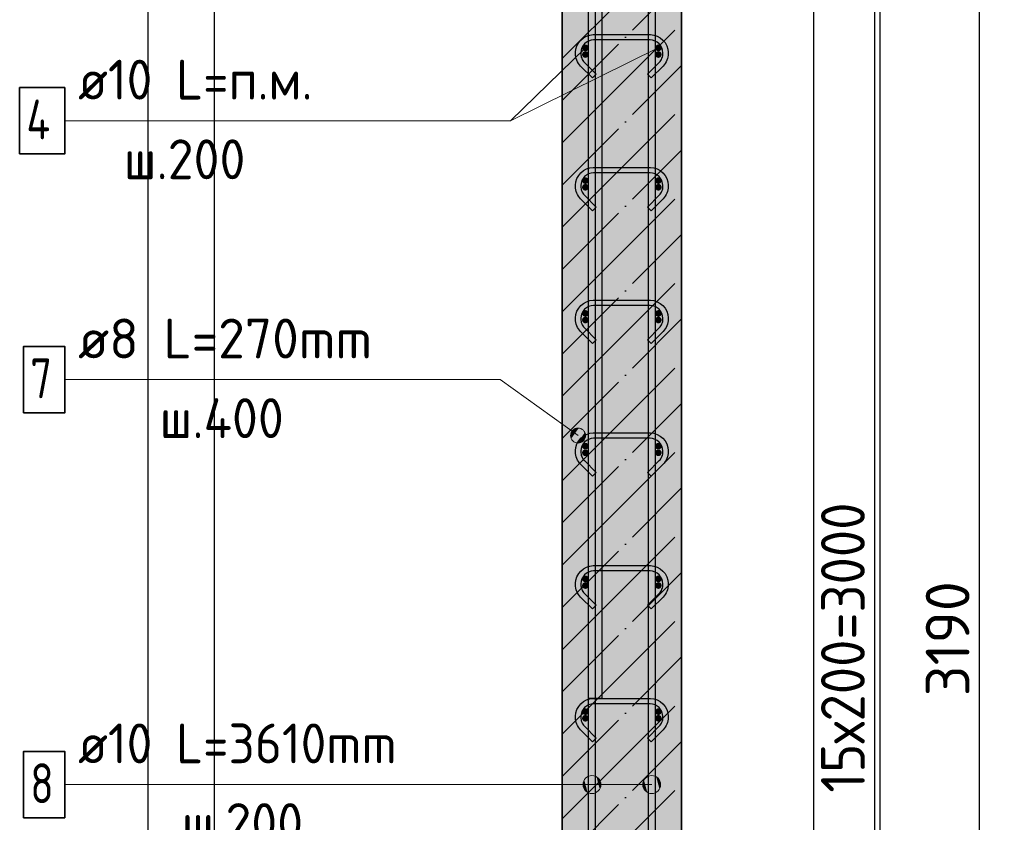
# Model space of a CAD drawing. Header units: millimetres. Extents: x -24871 to 40608, y -2869 to 48080.
# Tile 83 of 119: x 36376 to 37860, y 24103 to 25312. Entities that reach past the tile are written whole.
import ezdxf

# ---------------------------------------------------------------- set-up
doc = ezdxf.new("R2010")
doc.units = ezdxf.units.MM
doc.header["$PDMODE"] = 65
doc.linetypes.add('______11', pattern=[150, 120, -15, 0, -15])
doc.linetypes.add('______5', pattern=[330, 240, -30, 30, -30])
for name, color, linetype, lineweight in [('Standard', 7, 'Continuous', 25), ('Арм.стержн. Арматура края', 96, 'Continuous', 35), ('Арм.стержн. вертикальными 1', 22, 'Continuous', 35), ('Арм.стержн.горизонт. 1', 180, 'Continuous', 35), ('Размерная линия_ общее', 7, 'Continuous', 13)]:
    doc.layers.add(name, color=color, linetype=linetype, lineweight=lineweight)
doc.layers.add('Арм.стержн. вертикальными 2', color=7, linetype='Continuous', lineweight=35, true_color=0x006e00)
doc.layers.add('Арм.стержн.Стяжки', color=7, linetype='Continuous', lineweight=35, true_color=0x501e0f)
doc.styles.add('ISOCPEUR', font='ISOCPEUR')
doc.dimstyles.new('DIMSTYLE_5', dxfattribs={"dimtxt": 66, "dimasz": 75, "dimexe": 0, "dimexo": 0, "dimgap": 33, "dimtad": 2, "dimdec": 0, "dimrnd": 5, "dimzin": 12, "dimdsep": 46, "dimtxsty": 'ISOCPEUR', "dimblk1": 'ALL_ML_STRICH', "dimblk2": 'ALL_ML_STRICH', "dimsah": 1, "dimcen": 0, "dimclrd": 7, "dimclre": 256, "dimclrt": 7, "dimadec": 0, "dimazin": 0, "dimtfac": 1, "dimtdec": 0, "dimtix": 1, "dimtmove": 2, "dimatfit": 3, "dimfxl": 0, "dimtzin": 0, "dimlwd": 0, "dimlwe": -3, "dimarcsym": 0})

# ---------------------------------------------------------------- blocks, each defined once
blk = doc.blocks.new('ALL_ML_STRICH')
at = {"color": 0, "linetype": 'ByBlock', "lineweight": -2}
for p, q in [((0, -0.5), (0, 0.5)), ((-0.3, -0.3), (0.3, 0.3)), ((-1, 0), (0.5, 0))]:
    blk.add_line(p, q, dxfattribs=at)
blk = doc.blocks.new('*D200')
at = {"layer": 'DEFPOINTS', "color": 7, "linetype": 'Continuous', "lineweight": 13, "transparency": 33554687}
for p in [(37540.5, 25964.6), (37418.4, 22774.6), (37822.5, 22774.6)]:
    blk.add_point(p, dxfattribs=at)
at = {"layer": 'Размерная линия_ общее', "color": 253, "linetype": 'Continuous', "lineweight": -2, "true_color": 0xa0a0a0, "transparency": 33554687}
for p, q in [((37560.5, 25964.6), (37822.5, 25964.6)), ((37438.4, 22774.6), (37822.5, 22774.6))]:
    blk.add_line(p, q, dxfattribs=at)
at = {"layer": 'Размерная линия_ общее', "color": 7, "linetype": 'Continuous', "lineweight": -2, "transparency": 33554687}
blk.add_line((37822.5, 22774.6), (37822.5, 25964.6), dxfattribs=at)
at = {"layer": 'Размерная линия_ общее', "color": 7, "linetype": 'Continuous', "lineweight": 13, "transparency": 33554687, "xscale": 75, "yscale": 75, "zscale": 75}
for p, rotation in [((37822.5, 25964.6), 90), ((37822.5, 22774.6), 270)]:
    blk.add_blockref('ALL_ML_STRICH', p, dxfattribs=dict(at, rotation=rotation))
at = {"layer": 'Размерная линия_ общее', "color": 7, "linetype": 'Continuous', "lineweight": 13, "transparency": 33554687, "insert": (37774.5, 24379.5), "char_height": 66, "width": 264, "attachment_point": 5, "rotation": 90, "style": 'ISOCPEUR'}
blk.add_mtext('\\A1;{3190}', dxfattribs=at)
blk = doc.blocks.new('*D214')
at = {"layer": 'DEFPOINTS', "color": 7, "linetype": 'Continuous', "lineweight": 13, "transparency": 33554687}
for p in [(37363.4, 25869.6), (37363.4, 22869.6), (37664.7, 22869.6)]:
    blk.add_point(p, dxfattribs=at)
at = {"layer": 'Размерная линия_ общее', "color": 253, "linetype": 'Continuous', "lineweight": -2, "true_color": 0xa0a0a0, "transparency": 33554687}
for p, q in [((37383.4, 25869.6), (37664.7, 25869.6)), ((37383.4, 22869.6), (37664.7, 22869.6))]:
    blk.add_line(p, q, dxfattribs=at)
at = {"layer": 'Размерная линия_ общее', "color": 7, "linetype": 'Continuous', "lineweight": -2, "transparency": 33554687}
blk.add_line((37664.7, 22869.6), (37664.7, 25869.6), dxfattribs=at)
at = {"layer": 'Размерная линия_ общее', "color": 7, "linetype": 'Continuous', "lineweight": 13, "transparency": 33554687, "xscale": 75, "yscale": 75, "zscale": 75}
for p, rotation in [((37664.7, 25869.6), 90), ((37664.7, 22869.6), 270)]:
    blk.add_blockref('ALL_ML_STRICH', p, dxfattribs=dict(at, rotation=rotation))
at = {"layer": 'Размерная линия_ общее', "color": 7, "linetype": 'Continuous', "lineweight": 13, "transparency": 33554687, "insert": (37583.7, 24147.6), "char_height": 66, "width": 3.3, "attachment_point": 1, "rotation": 90, "line_spacing_factor": 0.60241, "style": 'ISOCPEUR'}
blk.add_mtext('\\W0.91;15х200=3000', dxfattribs=at)

msp = doc.modelspace()

# ---------------------------------------------------------------- hatches: boundary and pattern name
at = {"layer": 'Standard', "linetype": 'Continuous', "lineweight": -3, "transparency": 33554687}
msp.add_hatch(color=7, dxfattribs=at).paths.add_polyline_path([(37373.5, 25964.6), (37193.5, 25964.6), (37193.5, 22774.6), (37373.5, 22774.6)])
at = {"layer": 'Арм.стержн. Арматура края', "linetype": 'Continuous', "lineweight": 50, "transparency": 33554687}
for points in [[(37233.5, 25259.6), (37233.2, 25261.6), (37232.1, 25263.2), (37230.5, 25264.3), (37228.5, 25264.6), (37226.6, 25264.3), (37225, 25263.2), (37223.9, 25261.6), (37223.5, 25259.6), (37223.9, 25257.7), (37225, 25256.1), (37226.6, 25255), (37228.5, 25254.6), (37230.5, 25255), (37232.1, 25256.1), (37233.2, 25257.7)], [(37343.5, 25259.6), (37343.2, 25261.6), (37342.1, 25263.2), (37340.5, 25264.3), (37338.5, 25264.6), (37336.6, 25264.3), (37335, 25263.2), (37333.9, 25261.6), (37333.5, 25259.6), (37333.9, 25257.7), (37335, 25256.1), (37336.6, 25255), (37338.5, 25254.6), (37340.5, 25255), (37342.1, 25256.1), (37343.2, 25257.7)], [(37233.5, 25059.6), (37233.2, 25061.6), (37232.1, 25063.2), (37230.5, 25064.3), (37228.5, 25064.6), (37226.6, 25064.3), (37225, 25063.2), (37223.9, 25061.6), (37223.5, 25059.6), (37223.9, 25057.7), (37225, 25056.1), (37226.6, 25055), (37228.5, 25054.6), (37230.5, 25055), (37232.1, 25056.1), (37233.2, 25057.7)], [(37343.5, 25059.6), (37343.2, 25061.6), (37342.1, 25063.2), (37340.5, 25064.3), (37338.5, 25064.6), (37336.6, 25064.3), (37335, 25063.2), (37333.9, 25061.6), (37333.5, 25059.6), (37333.9, 25057.7), (37335, 25056.1), (37336.6, 25055), (37338.5, 25054.6), (37340.5, 25055), (37342.1, 25056.1), (37343.2, 25057.7)], [(37233.5, 24859.6), (37233.2, 24861.6), (37232.1, 24863.2), (37230.5, 24864.3), (37228.5, 24864.6), (37226.6, 24864.3), (37225, 24863.2), (37223.9, 24861.6), (37223.5, 24859.6), (37223.9, 24857.7), (37225, 24856.1), (37226.6, 24855), (37228.5, 24854.6), (37230.5, 24855), (37232.1, 24856.1), (37233.2, 24857.7)], [(37343.5, 24859.6), (37343.2, 24861.6), (37342.1, 24863.2), (37340.5, 24864.3), (37338.5, 24864.6), (37336.6, 24864.3), (37335, 24863.2), (37333.9, 24861.6), (37333.5, 24859.6), (37333.9, 24857.7), (37335, 24856.1), (37336.6, 24855), (37338.5, 24854.6), (37340.5, 24855), (37342.1, 24856.1), (37343.2, 24857.7)], [(37233.5, 24659.6), (37233.2, 24661.6), (37232.1, 24663.2), (37230.5, 24664.3), (37228.5, 24664.6), (37226.6, 24664.3), (37225, 24663.2), (37223.9, 24661.6), (37223.5, 24659.6), (37223.9, 24657.7), (37225, 24656.1), (37226.6, 24655), (37228.5, 24654.6), (37230.5, 24655), (37232.1, 24656.1), (37233.2, 24657.7)], [(37343.5, 24659.6), (37343.2, 24661.6), (37342.1, 24663.2), (37340.5, 24664.3), (37338.5, 24664.6), (37336.6, 24664.3), (37335, 24663.2), (37333.9, 24661.6), (37333.5, 24659.6), (37333.9, 24657.7), (37335, 24656.1), (37336.6, 24655), (37338.5, 24654.6), (37340.5, 24655), (37342.1, 24656.1), (37343.2, 24657.7)], [(37233.5, 24459.6), (37233.2, 24461.6), (37232.1, 24463.2), (37230.5, 24464.3), (37228.5, 24464.6), (37226.6, 24464.3), (37225, 24463.2), (37223.9, 24461.6), (37223.5, 24459.6), (37223.9, 24457.7), (37225, 24456.1), (37226.6, 24455), (37228.5, 24454.6), (37230.5, 24455), (37232.1, 24456.1), (37233.2, 24457.7)], [(37343.5, 24459.6), (37343.2, 24461.6), (37342.1, 24463.2), (37340.5, 24464.3), (37338.5, 24464.6), (37336.6, 24464.3), (37335, 24463.2), (37333.9, 24461.6), (37333.5, 24459.6), (37333.9, 24457.7), (37335, 24456.1), (37336.6, 24455), (37338.5, 24454.6), (37340.5, 24455), (37342.1, 24456.1), (37343.2, 24457.7)], [(37233.5, 24259.6), (37233.2, 24261.6), (37232.1, 24263.2), (37230.5, 24264.3), (37228.5, 24264.6), (37226.6, 24264.3), (37225, 24263.2), (37223.9, 24261.6), (37223.5, 24259.6), (37223.9, 24257.7), (37225, 24256.1), (37226.6, 24255), (37228.5, 24254.6), (37230.5, 24255), (37232.1, 24256.1), (37233.2, 24257.7)], [(37343.5, 24259.6), (37343.2, 24261.6), (37342.1, 24263.2), (37340.5, 24264.3), (37338.5, 24264.6), (37336.6, 24264.3), (37335, 24263.2), (37333.9, 24261.6), (37333.5, 24259.6), (37333.9, 24257.7), (37335, 24256.1), (37336.6, 24255), (37338.5, 24254.6), (37340.5, 24255), (37342.1, 24256.1), (37343.2, 24257.7)]]:
    msp.add_hatch(color=4, dxfattribs=at).paths.add_polyline_path(points)
at = {"layer": 'Арм.стержн. вертикальными 1', "linetype": 'Continuous', "lineweight": 13, "transparency": 33554687}
for points in [[(37226.9, 24153), (37226.9, 24166.5), (37225, 24159.8)], [(37226.9, 24153), (37226.9, 24166.5), (37225, 24159.8)], [(37226.9, 24166.5), (37231.8, 24148.2), (37231.8, 24171.4)], [(37226.9, 24166.5), (37231.8, 24148.2), (37231.8, 24171.4)], [(37226.9, 24166.5), (37226.9, 24153), (37231.8, 24148.2)], [(37226.9, 24166.5), (37226.9, 24153), (37231.8, 24148.2)], [(37231.8, 24171.4), (37238.5, 24146.3), (37238.5, 24173.3)], [(37231.8, 24171.4), (37238.5, 24146.3), (37238.5, 24173.3)], [(37231.8, 24171.4), (37231.8, 24148.2), (37238.5, 24146.3)], [(37231.8, 24171.4), (37231.8, 24148.2), (37238.5, 24146.3)], [(37238.5, 24173.3), (37238.5, 24146.3), (37245.3, 24148.2)], [(37238.5, 24173.3), (37245.3, 24148.2), (37245.3, 24171.4)], [(37238.5, 24173.3), (37238.5, 24146.3), (37245.3, 24148.2)], [(37238.5, 24173.3), (37245.3, 24148.2), (37245.3, 24171.4)], [(37245.3, 24171.4), (37245.3, 24148.2), (37250.2, 24153)], [(37245.3, 24171.4), (37250.2, 24153), (37250.2, 24166.5)], [(37245.3, 24171.4), (37245.3, 24148.2), (37250.2, 24153)], [(37245.3, 24171.4), (37250.2, 24153), (37250.2, 24166.5)], [(37250.2, 24166.5), (37250.2, 24153), (37252, 24159.8)], [(37250.2, 24166.5), (37250.2, 24153), (37252, 24159.8)], [(37316.9, 24153), (37316.9, 24166.5), (37315, 24159.8)], [(37316.9, 24153), (37316.9, 24166.5), (37315, 24159.8)], [(37316.9, 24166.5), (37321.8, 24148.2), (37321.8, 24171.4)], [(37316.9, 24166.5), (37321.8, 24148.2), (37321.8, 24171.4)], [(37316.9, 24166.5), (37316.9, 24153), (37321.8, 24148.2)], [(37316.9, 24166.5), (37316.9, 24153), (37321.8, 24148.2)], [(37321.8, 24171.4), (37328.5, 24146.3), (37328.5, 24173.3)], [(37321.8, 24171.4), (37328.5, 24146.3), (37328.5, 24173.3)], [(37321.8, 24171.4), (37321.8, 24148.2), (37328.5, 24146.3)], [(37321.8, 24171.4), (37321.8, 24148.2), (37328.5, 24146.3)], [(37328.5, 24173.3), (37328.5, 24146.3), (37335.3, 24148.2)], [(37328.5, 24173.3), (37335.3, 24148.2), (37335.3, 24171.4)], [(37328.5, 24173.3), (37328.5, 24146.3), (37335.3, 24148.2)], [(37328.5, 24173.3), (37335.3, 24148.2), (37335.3, 24171.4)], [(37335.3, 24171.4), (37335.3, 24148.2), (37340.2, 24153)], [(37335.3, 24171.4), (37340.2, 24153), (37340.2, 24166.5)], [(37335.3, 24171.4), (37335.3, 24148.2), (37340.2, 24153)], [(37335.3, 24171.4), (37340.2, 24153), (37340.2, 24166.5)], [(37340.2, 24166.5), (37340.2, 24153), (37342, 24159.8)], [(37340.2, 24166.5), (37340.2, 24153), (37342, 24159.8)]]:
    msp.add_hatch(color=7, dxfattribs=at).paths.add_polyline_path(points)
at = {"layer": 'Арм.стержн.горизонт. 1', "linetype": 'Continuous', "lineweight": 50, "transparency": 33554687}
for points in [[(37233.5, 25269.6), (37233.2, 25271.6), (37232.1, 25273.2), (37230.5, 25274.3), (37228.5, 25274.6), (37226.6, 25274.3), (37225, 25273.2), (37223.9, 25271.6), (37223.5, 25269.6), (37223.9, 25267.7), (37225, 25266.1), (37226.6, 25265), (37228.5, 25264.6), (37230.5, 25265), (37232.1, 25266.1), (37233.2, 25267.7)], [(37343.5, 25269.6), (37343.2, 25271.6), (37342.1, 25273.2), (37340.5, 25274.3), (37338.5, 25274.6), (37336.6, 25274.3), (37335, 25273.2), (37333.9, 25271.6), (37333.5, 25269.6), (37333.9, 25267.7), (37335, 25266.1), (37336.6, 25265), (37338.5, 25264.6), (37340.5, 25265), (37342.1, 25266.1), (37343.2, 25267.7)], [(37233.5, 25069.6), (37233.2, 25071.6), (37232.1, 25073.2), (37230.5, 25074.3), (37228.5, 25074.6), (37226.6, 25074.3), (37225, 25073.2), (37223.9, 25071.6), (37223.5, 25069.6), (37223.9, 25067.7), (37225, 25066.1), (37226.6, 25065), (37228.5, 25064.6), (37230.5, 25065), (37232.1, 25066.1), (37233.2, 25067.7)], [(37343.5, 25069.6), (37343.2, 25071.6), (37342.1, 25073.2), (37340.5, 25074.3), (37338.5, 25074.6), (37336.6, 25074.3), (37335, 25073.2), (37333.9, 25071.6), (37333.5, 25069.6), (37333.9, 25067.7), (37335, 25066.1), (37336.6, 25065), (37338.5, 25064.6), (37340.5, 25065), (37342.1, 25066.1), (37343.2, 25067.7)], [(37233.5, 24869.6), (37233.2, 24871.6), (37232.1, 24873.2), (37230.5, 24874.3), (37228.5, 24874.6), (37226.6, 24874.3), (37225, 24873.2), (37223.9, 24871.6), (37223.5, 24869.6), (37223.9, 24867.7), (37225, 24866.1), (37226.6, 24865), (37228.5, 24864.6), (37230.5, 24865), (37232.1, 24866.1), (37233.2, 24867.7)], [(37343.5, 24869.6), (37343.2, 24871.6), (37342.1, 24873.2), (37340.5, 24874.3), (37338.5, 24874.6), (37336.6, 24874.3), (37335, 24873.2), (37333.9, 24871.6), (37333.5, 24869.6), (37333.9, 24867.7), (37335, 24866.1), (37336.6, 24865), (37338.5, 24864.6), (37340.5, 24865), (37342.1, 24866.1), (37343.2, 24867.7)], [(37233.5, 24669.6), (37233.2, 24671.6), (37232.1, 24673.2), (37230.5, 24674.3), (37228.5, 24674.6), (37226.6, 24674.3), (37225, 24673.2), (37223.9, 24671.6), (37223.5, 24669.6), (37223.9, 24667.7), (37225, 24666.1), (37226.6, 24665), (37228.5, 24664.6), (37230.5, 24665), (37232.1, 24666.1), (37233.2, 24667.7)], [(37343.5, 24669.6), (37343.2, 24671.6), (37342.1, 24673.2), (37340.5, 24674.3), (37338.5, 24674.6), (37336.6, 24674.3), (37335, 24673.2), (37333.9, 24671.6), (37333.5, 24669.6), (37333.9, 24667.7), (37335, 24666.1), (37336.6, 24665), (37338.5, 24664.6), (37340.5, 24665), (37342.1, 24666.1), (37343.2, 24667.7)], [(37233.5, 24469.6), (37233.2, 24471.6), (37232.1, 24473.2), (37230.5, 24474.3), (37228.5, 24474.6), (37226.6, 24474.3), (37225, 24473.2), (37223.9, 24471.6), (37223.5, 24469.6), (37223.9, 24467.7), (37225, 24466.1), (37226.6, 24465), (37228.5, 24464.6), (37230.5, 24465), (37232.1, 24466.1), (37233.2, 24467.7)], [(37343.5, 24469.6), (37343.2, 24471.6), (37342.1, 24473.2), (37340.5, 24474.3), (37338.5, 24474.6), (37336.6, 24474.3), (37335, 24473.2), (37333.9, 24471.6), (37333.5, 24469.6), (37333.9, 24467.7), (37335, 24466.1), (37336.6, 24465), (37338.5, 24464.6), (37340.5, 24465), (37342.1, 24466.1), (37343.2, 24467.7)], [(37233.5, 24269.6), (37233.2, 24271.6), (37232.1, 24273.2), (37230.5, 24274.3), (37228.5, 24274.6), (37226.6, 24274.3), (37225, 24273.2), (37223.9, 24271.6), (37223.5, 24269.6), (37223.9, 24267.7), (37225, 24266.1), (37226.6, 24265), (37228.5, 24264.6), (37230.5, 24265), (37232.1, 24266.1), (37233.2, 24267.7)], [(37343.5, 24269.6), (37343.2, 24271.6), (37342.1, 24273.2), (37340.5, 24274.3), (37338.5, 24274.6), (37336.6, 24274.3), (37335, 24273.2), (37333.9, 24271.6), (37333.5, 24269.6), (37333.9, 24267.7), (37335, 24266.1), (37336.6, 24265), (37338.5, 24264.6), (37340.5, 24265), (37342.1, 24266.1), (37343.2, 24267.7)]]:
    msp.add_hatch(color=4, dxfattribs=at).paths.add_polyline_path(points)
at = {"layer": 'Арм.стержн.Стяжки', "linetype": 'Continuous', "lineweight": 13, "transparency": 33554687}
for points in [[(37206.4, 24686.7), (37212.9, 24695.9), (37208.4, 24692.2)], [(37212.9, 24695.9), (37206.4, 24686.7), (37207.3, 24681.1)], [(37212.9, 24695.9), (37207.3, 24681.1), (37218.6, 24696.8)], [(37218.6, 24696.8), (37207.3, 24681.1), (37211, 24676.5)], [(37218.6, 24696.8), (37211, 24676.5), (37224.1, 24694.8)], [(37224.1, 24694.8), (37211, 24676.5), (37216.5, 24674.5)], [(37224.1, 24694.8), (37216.5, 24674.5), (37227.7, 24690.2)], [(37227.7, 24690.2), (37216.5, 24674.5), (37222.1, 24675.4)], [(37227.7, 24690.2), (37222.1, 24675.4), (37228.7, 24684.6)], [(37228.7, 24684.6), (37222.1, 24675.4), (37226.7, 24679.1)]]:
    msp.add_hatch(color=7, dxfattribs=at).paths.add_polyline_path(points)

# ---------------------------------------------------------------- linework, layer by layer
at = {"layer": 'Standard', "color": 52, "linetype": 'Continuous', "lineweight": -3, "transparency": 33554687}
for p, q in [((36669.2, 26226.4), (36669.2, 22733.1)), ((36669.2, 26226.4), (36669.2, 22733.1)), ((37573, 22733.1), (37573, 26226.4)), ((37573, 22733.1), (37573, 26226.4))]:
    msp.add_line(p, q, dxfattribs=at)
at = {"layer": 'Standard', "color": 7, "linetype": 'Continuous', "lineweight": 35, "transparency": 33554687}
for p, q in [((37193.5, 25964.6), (37193.5, 22774.6)), ((37373.5, 22774.6), (37373.5, 25964.6))]:
    msp.add_line(p, q, dxfattribs=at)
at = {"layer": 'Standard', "color": 253, "linetype": '______5', "lineweight": -3, "true_color": 0xababab, "transparency": 33554687}
for p, q in [((37193.5, 25253.9), (37373.5, 25433.9)), ((37193.5, 25126.6), (37373.5, 25306.6)), ((37193.5, 24999.4), (37373.5, 25179.4)), ((37193.5, 24872.1), (37373.5, 25052.1)), ((37193.5, 24744.8), (37373.5, 24924.8)), ((37193.5, 24617.5), (37373.5, 24797.5)), ((37193.5, 24490.2), (37373.5, 24670.2)), ((37193.5, 24363), (37373.5, 24543)), ((37193.5, 24235.7), (37373.5, 24415.7)), ((37193.5, 24108.4), (37373.5, 24288.4)), ((37193.5, 23981.1), (37373.5, 24161.1))]:
    msp.add_line(p, q, dxfattribs=at)
at = {"layer": 'Standard', "color": 253, "linetype": '______11', "lineweight": -3, "true_color": 0xababab, "transparency": 33554687}
for p, q in [((37193.5, 25190.3), (37373.5, 25370.3)), ((37193.5, 25063), (37373.5, 25243)), ((37193.5, 24935.7), (37373.5, 25115.7)), ((37193.5, 24808.4), (37373.5, 24988.4)), ((37193.5, 24681.2), (37373.5, 24861.2)), ((37193.5, 24553.9), (37373.5, 24733.9)), ((37193.5, 24426.6), (37373.5, 24606.6)), ((37193.5, 24299.3), (37373.5, 24479.3)), ((37193.5, 24172), (37373.5, 24352)), ((37193.5, 24044.8), (37373.5, 24224.8))]:
    msp.add_line(p, q, dxfattribs=at)
at = {"layer": 'Standard', "color": 7, "linetype": 'Continuous', "lineweight": 13, "transparency": 33554687}
msp.add_line((37338.5, 25269.6), (37115.9, 25159.8), dxfattribs=at)
at = {"layer": 'Standard', "color": 7, "linetype": 'Continuous', "lineweight": 25, "transparency": 33554687}
msp.add_lwpolyline([(36569.2, 22633.1), (37673, 22633.1), (37673, 26326.4), (36569.2, 26326.4), (36569.2, 22633.1)], dxfattribs=at)
at = {"layer": 'Арм.стержн. вертикальными 1', "color": 7, "linetype": 'Continuous', "lineweight": 13, "transparency": 33554687}
for p, q in [((36443.9, 24159.8), (37029.9, 24159.8)), ((37029.9, 24159.8), (37328.5, 24159.8)), ((37029.9, 24159.8), (37328.5, 24159.8)), ((37029.9, 24159.8), (37238.5, 24159.8)), ((37029.9, 24159.8), (37238.5, 24159.8)), ((37225, 24159.8), (37225, 24159.8)), ((37225, 24159.8), (37225, 24159.8)), ((37238.5, 24173.3), (37238.5, 24173.3)), ((37238.5, 24173.3), (37238.5, 24173.3)), ((37252, 24159.8), (37252, 24159.8)), ((37252, 24159.8), (37252, 24159.8)), ((37315, 24159.8), (37315, 24159.8)), ((37315, 24159.8), (37315, 24159.8)), ((37328.5, 24173.3), (37328.5, 24173.3)), ((37328.5, 24173.3), (37328.5, 24173.3)), ((37342, 24159.8), (37342, 24159.8)), ((37342, 24159.8), (37342, 24159.8)), ((37238.5, 24146.3), (37238.5, 24146.3)), ((37238.5, 24146.3), (37238.5, 24146.3)), ((37328.5, 24146.3), (37328.5, 24146.3)), ((37328.5, 24146.3), (37328.5, 24146.3))]:
    msp.add_line(p, q, dxfattribs=at)
at = {"layer": 'Арм.стержн. вертикальными 1', "color": 4, "linetype": 'Continuous', "lineweight": 25, "transparency": 33554687}
for points in [[(37233.5, 22774.6), (37233.5, 26065.6), (37232.9, 26070.1), (37231.4, 26074.7), (37229.1, 26078.9), (37226.2, 26082.3), (37222.8, 26085.2), (37218.6, 26087.5), (37214, 26089), (37209.5, 26089.6), (36938.5, 26089.6), (36938.5, 26099.6), (37210.2, 26099.6), (37216.3, 26098.8), (37222.6, 26096.7), (37228.5, 26093.4), (37233.3, 26089.4), (37237.3, 26084.6), (37240.6, 26078.8), (37242.7, 26072.4), (37243.5, 26066.3), (37243.5, 22774.6), (37233.5, 22774.6)], [(37233.5, 22774.6), (37233.5, 26065.6), (37232.9, 26070.1), (37231.4, 26074.7), (37229.1, 26078.9), (37226.2, 26082.3), (37222.8, 26085.2), (37218.6, 26087.5), (37214, 26089), (37209.5, 26089.6), (36938.5, 26089.6), (36938.5, 26099.6), (37210.2, 26099.6), (37216.3, 26098.8), (37222.6, 26096.7), (37228.5, 26093.4), (37233.3, 26089.4), (37237.3, 26084.6), (37240.6, 26078.8), (37242.7, 26072.4), (37243.5, 26066.3), (37243.5, 22774.6), (37233.5, 22774.6)], [(37323.5, 22774.6), (37323.5, 26066.3), (37324.4, 26072.4), (37326.5, 26078.8), (37329.8, 26084.6), (37333.8, 26089.4), (37338.6, 26093.4), (37344.4, 26096.7), (37350.8, 26098.8), (37356.9, 26099.6), (37578, 26099.6), (37578, 26089.6), (37357.6, 26089.6), (37353.1, 26089), (37348.5, 26087.5), (37344.3, 26085.2), (37340.9, 26082.3), (37338, 26078.9), (37335.7, 26074.7), (37334.2, 26070.1), (37333.5, 26065.6), (37333.5, 22774.6), (37323.5, 22774.6)], [(37323.5, 22774.6), (37323.5, 26066.3), (37324.4, 26072.4), (37326.5, 26078.8), (37329.8, 26084.6), (37333.8, 26089.4), (37338.6, 26093.4), (37344.4, 26096.7), (37350.8, 26098.8), (37356.9, 26099.6), (37578, 26099.6), (37578, 26089.6), (37357.6, 26089.6), (37353.1, 26089), (37348.5, 26087.5), (37344.3, 26085.2), (37340.9, 26082.3), (37338, 26078.9), (37335.7, 26074.7), (37334.2, 26070.1), (37333.5, 26065.6), (37333.5, 22774.6), (37323.5, 22774.6)]]:
    msp.add_lwpolyline(points, dxfattribs=at)
at = {"layer": 'Арм.стержн. вертикальными 1', "color": 7, "linetype": 'Continuous', "lineweight": 35, "transparency": 33554687}
msp.add_lwpolyline([(36381.9, 24109.8), (36443.9, 24109.8), (36443.9, 24209.8), (36381.9, 24209.8), (36381.9, 24109.8)], dxfattribs=at)
at = {"layer": 'Арм.стержн. вертикальными 1', "color": 7, "linetype": 'Continuous', "lineweight": 13, "transparency": 33554687}
for centre in [(37238.5, 24159.8), (37238.5, 24159.8), (37328.5, 24159.8), (37328.5, 24159.8)]:
    msp.add_circle(centre, 13.5, dxfattribs=at)
at = {"layer": 'Арм.стержн. вертикальными 2', "color": 7, "linetype": 'Continuous', "lineweight": 25, "transparency": 33554687}
msp.add_lwpolyline([(37233.5, 24289.6), (37233.5, 26002.9), (37231.5, 26017.2), (37226.7, 26031.8), (37219.2, 26045.3), (37210.1, 26056.2), (37199.1, 26065.3), (37185.7, 26072.8), (37171.1, 26077.6), (37156.8, 26079.6), (36659.2, 26079.6), (36659.2, 26099.6), (37158.2, 26099.6), (37175.7, 26097.2), (37193.8, 26091.2), (37210.5, 26081.9), (37224.3, 26070.4), (37235.8, 26056.6), (37245.1, 26039.9), (37251.1, 26021.8), (37253.5, 26004.3), (37253.5, 24289.6), (37233.5, 24289.6)], dxfattribs=at)
msp.add_lwpolyline([(37233.5, 24289.6), (37233.5, 26002.9), (37231.5, 26017.2), (37226.7, 26031.8), (37219.2, 26045.3), (37210.1, 26056.2), (37199.1, 26065.3), (37185.7, 26072.8), (37171.1, 26077.6), (37156.8, 26079.6), (36659.2, 26079.6), (36659.2, 26099.6), (37158.2, 26099.6), (37175.7, 26097.2), (37193.8, 26091.2), (37210.5, 26081.9), (37224.3, 26070.4), (37235.8, 26056.6), (37245.1, 26039.9), (37251.1, 26021.8), (37253.5, 26004.3), (37253.5, 24289.6), (37233.5, 24289.6)], dxfattribs=at)
at = {"layer": 'Арм.стержн.горизонт. 1', "color": 7, "linetype": 'Continuous', "lineweight": 13, "transparency": 33554687}
for p, q in [((37115.9, 25159.8), (37228.5, 25269.6)), ((36443.9, 25159.8), (37115.9, 25159.8))]:
    msp.add_line(p, q, dxfattribs=at)
at = {"layer": 'Арм.стержн.горизонт. 1', "color": 7, "linetype": 'Continuous', "lineweight": 35, "transparency": 33554687}
msp.add_lwpolyline([(36375.9, 25109.8), (36443.9, 25109.8), (36443.9, 25209.8), (36375.9, 25209.8), (36375.9, 25109.8)], dxfattribs=at)
at = {"layer": 'Арм.стержн.Стяжки', "color": 7, "linetype": 'Continuous', "lineweight": 13, "transparency": 33554687}
for p, q in [((36443.9, 24769.8), (37099.9, 24769.8)), ((37099.9, 24769.8), (37217.5, 24685.6)), ((37224.1, 24694.8), (37224.1, 24694.8)), ((37208.4, 24692.2), (37208.4, 24692.2)), ((37226.7, 24679.1), (37226.7, 24679.1)), ((37211, 24676.5), (37211, 24676.5))]:
    msp.add_line(p, q, dxfattribs=at)
at = {"layer": 'Арм.стержн.Стяжки', "color": 40, "linetype": 'Continuous', "lineweight": 25, "transparency": 33554687}
for points in [[(37239.3, 25224.3), (37221.3, 25242.3), (37219.6, 25244.2), (37218.1, 25246.3), (37216.8, 25248.6), (37215.7, 25250.9), (37214.8, 25253.4), (37214.1, 25255.9), (37213.7, 25258.5), (37213.5, 25261), (37213.5, 25263), (37214.2, 25267.8), (37215.9, 25272.9), (37218.5, 25277.6), (37221.7, 25281.5), (37225.6, 25284.7), (37230.3, 25287.3), (37235.3, 25289), (37240.2, 25289.6), (37326.9, 25289.6), (37331.7, 25289), (37336.8, 25287.3), (37341.5, 25284.7), (37345.3, 25281.5), (37348.6, 25277.6), (37351.2, 25272.9), (37352.9, 25267.8), (37353.5, 25263), (37353.5, 25261), (37353.4, 25258.5), (37352.9, 25255.9), (37352.3, 25253.4), (37351.4, 25250.9), (37350.3, 25248.6), (37349, 25246.3), (37347.5, 25244.2), (37345.8, 25242.3), (37327.7, 25224.3), (37322.1, 25229.9), (37340, 25247.8), (37341.2, 25249.2), (37342.3, 25250.7), (37343.2, 25252.3), (37344, 25254), (37344.6, 25255.7), (37345.1, 25257.5), (37345.4, 25259.4), (37345.5, 25261.3), (37345.5, 25262.4), (37345, 25266), (37343.8, 25269.7), (37341.9, 25273), (37339.7, 25275.8), (37336.9, 25278.1), (37333.6, 25279.9), (37329.9, 25281.1), (37326.3, 25281.6), (37240.8, 25281.6), (37237.2, 25281.1), (37233.5, 25279.9), (37230.1, 25278.1), (37227.4, 25275.8), (37225.1, 25273), (37223.2, 25269.7), (37222, 25266), (37221.5, 25262.4), (37221.5, 25261.3), (37221.7, 25259.4), (37222, 25257.5), (37222.4, 25255.7), (37223.1, 25254), (37223.8, 25252.3), (37224.8, 25250.7), (37225.9, 25249.2), (37227.1, 25247.8), (37245, 25229.9), (37239.3, 25224.3)], [(37239.3, 25024.3), (37221.3, 25042.3), (37219.6, 25044.2), (37218.1, 25046.3), (37216.8, 25048.6), (37215.7, 25050.9), (37214.8, 25053.4), (37214.1, 25055.9), (37213.7, 25058.5), (37213.5, 25061), (37213.5, 25063), (37214.2, 25067.8), (37215.9, 25072.9), (37218.5, 25077.6), (37221.7, 25081.5), (37225.6, 25084.7), (37230.3, 25087.3), (37235.3, 25089), (37240.2, 25089.6), (37326.9, 25089.6), (37331.7, 25089), (37336.8, 25087.3), (37341.5, 25084.7), (37345.3, 25081.5), (37348.6, 25077.6), (37351.2, 25072.9), (37352.9, 25067.8), (37353.5, 25063), (37353.5, 25061), (37353.4, 25058.5), (37352.9, 25055.9), (37352.3, 25053.4), (37351.4, 25050.9), (37350.3, 25048.6), (37349, 25046.3), (37347.5, 25044.2), (37345.8, 25042.3), (37327.7, 25024.3), (37322.1, 25029.9), (37340, 25047.8), (37341.2, 25049.2), (37342.3, 25050.7), (37343.2, 25052.3), (37344, 25054), (37344.6, 25055.7), (37345.1, 25057.5), (37345.4, 25059.4), (37345.5, 25061.3), (37345.5, 25062.4), (37345, 25066), (37343.8, 25069.7), (37341.9, 25073), (37339.7, 25075.8), (37336.9, 25078.1), (37333.6, 25079.9), (37329.9, 25081.1), (37326.3, 25081.6), (37240.8, 25081.6), (37237.2, 25081.1), (37233.5, 25079.9), (37230.1, 25078.1), (37227.4, 25075.8), (37225.1, 25073), (37223.2, 25069.7), (37222, 25066), (37221.5, 25062.4), (37221.5, 25061.3), (37221.7, 25059.4), (37222, 25057.5), (37222.4, 25055.7), (37223.1, 25054), (37223.8, 25052.3), (37224.8, 25050.7), (37225.9, 25049.2), (37227.1, 25047.8), (37245, 25029.9), (37239.3, 25024.3)], [(37239.3, 25024.3), (37221.3, 25042.3), (37219.6, 25044.2), (37218.1, 25046.3), (37216.8, 25048.6), (37215.7, 25050.9), (37214.8, 25053.4), (37214.1, 25055.9), (37213.7, 25058.5), (37213.5, 25061), (37213.5, 25063), (37214.2, 25067.8), (37215.9, 25072.9), (37218.5, 25077.6), (37221.7, 25081.5), (37225.6, 25084.7), (37230.3, 25087.3), (37235.3, 25089), (37240.2, 25089.6), (37326.9, 25089.6), (37331.7, 25089), (37336.8, 25087.3), (37341.5, 25084.7), (37345.3, 25081.5), (37348.6, 25077.6), (37351.2, 25072.9), (37352.9, 25067.8), (37353.5, 25063), (37353.5, 25061), (37353.4, 25058.5), (37352.9, 25055.9), (37352.3, 25053.4), (37351.4, 25050.9), (37350.3, 25048.6), (37349, 25046.3), (37347.5, 25044.2), (37345.8, 25042.3), (37327.7, 25024.3), (37322.1, 25029.9), (37340, 25047.8), (37341.2, 25049.2), (37342.3, 25050.7), (37343.2, 25052.3), (37344, 25054), (37344.6, 25055.7), (37345.1, 25057.5), (37345.4, 25059.4), (37345.5, 25061.3), (37345.5, 25062.4), (37345, 25066), (37343.8, 25069.7), (37341.9, 25073), (37339.7, 25075.8), (37336.9, 25078.1), (37333.6, 25079.9), (37329.9, 25081.1), (37326.3, 25081.6), (37240.8, 25081.6), (37237.2, 25081.1), (37233.5, 25079.9), (37230.1, 25078.1), (37227.4, 25075.8), (37225.1, 25073), (37223.2, 25069.7), (37222, 25066), (37221.5, 25062.4), (37221.5, 25061.3), (37221.7, 25059.4), (37222, 25057.5), (37222.4, 25055.7), (37223.1, 25054), (37223.8, 25052.3), (37224.8, 25050.7), (37225.9, 25049.2), (37227.1, 25047.8), (37245, 25029.9), (37239.3, 25024.3)], [(37239.3, 24824.3), (37221.3, 24842.3), (37219.6, 24844.2), (37218.1, 24846.3), (37216.8, 24848.6), (37215.7, 24850.9), (37214.8, 24853.4), (37214.1, 24855.9), (37213.7, 24858.5), (37213.5, 24861), (37213.5, 24863), (37214.2, 24867.8), (37215.9, 24872.9), (37218.5, 24877.6), (37221.7, 24881.5), (37225.6, 24884.7), (37230.3, 24887.3), (37235.3, 24889), (37240.2, 24889.6), (37326.9, 24889.6), (37331.7, 24889), (37336.8, 24887.3), (37341.5, 24884.7), (37345.3, 24881.5), (37348.6, 24877.6), (37351.2, 24872.9), (37352.9, 24867.8), (37353.5, 24863), (37353.5, 24861), (37353.4, 24858.5), (37352.9, 24855.9), (37352.3, 24853.4), (37351.4, 24850.9), (37350.3, 24848.6), (37349, 24846.3), (37347.5, 24844.2), (37345.8, 24842.3), (37327.7, 24824.3), (37322.1, 24829.9), (37340, 24847.8), (37341.2, 24849.2), (37342.3, 24850.7), (37343.2, 24852.3), (37344, 24854), (37344.6, 24855.7), (37345.1, 24857.5), (37345.4, 24859.4), (37345.5, 24861.3), (37345.5, 24862.4), (37345, 24866), (37343.8, 24869.7), (37341.9, 24873), (37339.7, 24875.8), (37336.9, 24878.1), (37333.6, 24879.9), (37329.9, 24881.1), (37326.3, 24881.6), (37240.8, 24881.6), (37237.2, 24881.1), (37233.5, 24879.9), (37230.1, 24878.1), (37227.4, 24875.8), (37225.1, 24873), (37223.2, 24869.7), (37222, 24866), (37221.5, 24862.4), (37221.5, 24861.3), (37221.7, 24859.4), (37222, 24857.5), (37222.4, 24855.7), (37223.1, 24854), (37223.8, 24852.3), (37224.8, 24850.7), (37225.9, 24849.2), (37227.1, 24847.8), (37245, 24829.9), (37239.3, 24824.3)], [(37239.3, 24624.3), (37221.3, 24642.3), (37219.6, 24644.2), (37218.1, 24646.3), (37216.8, 24648.6), (37215.7, 24650.9), (37214.8, 24653.4), (37214.1, 24655.9), (37213.7, 24658.5), (37213.5, 24661), (37213.5, 24663), (37214.2, 24667.8), (37215.9, 24672.9), (37218.5, 24677.6), (37221.7, 24681.5), (37225.6, 24684.7), (37230.3, 24687.3), (37235.3, 24689), (37240.2, 24689.6), (37326.9, 24689.6), (37331.7, 24689), (37336.8, 24687.3), (37341.5, 24684.7), (37345.3, 24681.5), (37348.6, 24677.6), (37351.2, 24672.9), (37352.9, 24667.8), (37353.5, 24663), (37353.5, 24661), (37353.4, 24658.5), (37352.9, 24655.9), (37352.3, 24653.4), (37351.4, 24650.9), (37350.3, 24648.6), (37349, 24646.3), (37347.5, 24644.2), (37345.8, 24642.3), (37327.7, 24624.3), (37322.1, 24629.9), (37340, 24647.8), (37341.2, 24649.2), (37342.3, 24650.7), (37343.2, 24652.3), (37344, 24654), (37344.6, 24655.7), (37345.1, 24657.5), (37345.4, 24659.4), (37345.5, 24661.3), (37345.5, 24662.4), (37345, 24666), (37343.8, 24669.7), (37341.9, 24673), (37339.7, 24675.8), (37336.9, 24678.1), (37333.6, 24679.9), (37329.9, 24681.1), (37326.3, 24681.6), (37240.8, 24681.6), (37237.2, 24681.1), (37233.5, 24679.9), (37230.1, 24678.1), (37227.4, 24675.8), (37225.1, 24673), (37223.2, 24669.7), (37222, 24666), (37221.5, 24662.4), (37221.5, 24661.3), (37221.7, 24659.4), (37222, 24657.5), (37222.4, 24655.7), (37223.1, 24654), (37223.8, 24652.3), (37224.8, 24650.7), (37225.9, 24649.2), (37227.1, 24647.8), (37245, 24629.9), (37239.3, 24624.3)], [(37239.3, 24624.3), (37221.3, 24642.3), (37219.6, 24644.2), (37218.1, 24646.3), (37216.8, 24648.6), (37215.7, 24650.9), (37214.8, 24653.4), (37214.1, 24655.9), (37213.7, 24658.5), (37213.5, 24661), (37213.5, 24663), (37214.2, 24667.8), (37215.9, 24672.9), (37218.5, 24677.6), (37221.7, 24681.5), (37225.6, 24684.7), (37230.3, 24687.3), (37235.3, 24689), (37240.2, 24689.6), (37326.9, 24689.6), (37331.7, 24689), (37336.8, 24687.3), (37341.5, 24684.7), (37345.3, 24681.5), (37348.6, 24677.6), (37351.2, 24672.9), (37352.9, 24667.8), (37353.5, 24663), (37353.5, 24661), (37353.4, 24658.5), (37352.9, 24655.9), (37352.3, 24653.4), (37351.4, 24650.9), (37350.3, 24648.6), (37349, 24646.3), (37347.5, 24644.2), (37345.8, 24642.3), (37327.7, 24624.3), (37322.1, 24629.9), (37340, 24647.8), (37341.2, 24649.2), (37342.3, 24650.7), (37343.2, 24652.3), (37344, 24654), (37344.6, 24655.7), (37345.1, 24657.5), (37345.4, 24659.4), (37345.5, 24661.3), (37345.5, 24662.4), (37345, 24666), (37343.8, 24669.7), (37341.9, 24673), (37339.7, 24675.8), (37336.9, 24678.1), (37333.6, 24679.9), (37329.9, 24681.1), (37326.3, 24681.6), (37240.8, 24681.6), (37237.2, 24681.1), (37233.5, 24679.9), (37230.1, 24678.1), (37227.4, 24675.8), (37225.1, 24673), (37223.2, 24669.7), (37222, 24666), (37221.5, 24662.4), (37221.5, 24661.3), (37221.7, 24659.4), (37222, 24657.5), (37222.4, 24655.7), (37223.1, 24654), (37223.8, 24652.3), (37224.8, 24650.7), (37225.9, 24649.2), (37227.1, 24647.8), (37245, 24629.9), (37239.3, 24624.3)], [(37239.3, 24424.3), (37221.3, 24442.3), (37219.6, 24444.2), (37218.1, 24446.3), (37216.8, 24448.6), (37215.7, 24450.9), (37214.8, 24453.4), (37214.1, 24455.9), (37213.7, 24458.5), (37213.5, 24461), (37213.5, 24463), (37214.2, 24467.8), (37215.9, 24472.9), (37218.5, 24477.6), (37221.7, 24481.5), (37225.6, 24484.7), (37230.3, 24487.3), (37235.3, 24489), (37240.2, 24489.6), (37326.9, 24489.6), (37331.7, 24489), (37336.8, 24487.3), (37341.5, 24484.7), (37345.3, 24481.5), (37348.6, 24477.6), (37351.2, 24472.9), (37352.9, 24467.8), (37353.5, 24463), (37353.5, 24461), (37353.4, 24458.5), (37352.9, 24455.9), (37352.3, 24453.4), (37351.4, 24450.9), (37350.3, 24448.6), (37349, 24446.3), (37347.5, 24444.2), (37345.8, 24442.3), (37327.7, 24424.3), (37322.1, 24429.9), (37340, 24447.8), (37341.2, 24449.2), (37342.3, 24450.7), (37343.2, 24452.3), (37344, 24454), (37344.6, 24455.7), (37345.1, 24457.5), (37345.4, 24459.4), (37345.5, 24461.3), (37345.5, 24462.4), (37345, 24466), (37343.8, 24469.7), (37341.9, 24473), (37339.7, 24475.8), (37336.9, 24478.1), (37333.6, 24479.9), (37329.9, 24481.1), (37326.3, 24481.6), (37240.8, 24481.6), (37237.2, 24481.1), (37233.5, 24479.9), (37230.1, 24478.1), (37227.4, 24475.8), (37225.1, 24473), (37223.2, 24469.7), (37222, 24466), (37221.5, 24462.4), (37221.5, 24461.3), (37221.7, 24459.4), (37222, 24457.5), (37222.4, 24455.7), (37223.1, 24454), (37223.8, 24452.3), (37224.8, 24450.7), (37225.9, 24449.2), (37227.1, 24447.8), (37245, 24429.9), (37239.3, 24424.3)], [(37239.3, 24224.3), (37221.3, 24242.3), (37219.6, 24244.2), (37218.1, 24246.3), (37216.8, 24248.6), (37215.7, 24250.9), (37214.8, 24253.4), (37214.1, 24255.9), (37213.7, 24258.5), (37213.5, 24261), (37213.5, 24263), (37214.2, 24267.8), (37215.9, 24272.9), (37218.5, 24277.6), (37221.7, 24281.5), (37225.6, 24284.7), (37230.3, 24287.3), (37235.3, 24289), (37240.2, 24289.6), (37326.9, 24289.6), (37331.7, 24289), (37336.8, 24287.3), (37341.5, 24284.7), (37345.3, 24281.5), (37348.6, 24277.6), (37351.2, 24272.9), (37352.9, 24267.8), (37353.5, 24263), (37353.5, 24261), (37353.4, 24258.5), (37352.9, 24255.9), (37352.3, 24253.4), (37351.4, 24250.9), (37350.3, 24248.6), (37349, 24246.3), (37347.5, 24244.2), (37345.8, 24242.3), (37327.7, 24224.3), (37322.1, 24229.9), (37340, 24247.8), (37341.2, 24249.2), (37342.3, 24250.7), (37343.2, 24252.3), (37344, 24254), (37344.6, 24255.7), (37345.1, 24257.5), (37345.4, 24259.4), (37345.5, 24261.3), (37345.5, 24262.4), (37345, 24266), (37343.8, 24269.7), (37341.9, 24273), (37339.7, 24275.8), (37336.9, 24278.1), (37333.6, 24279.9), (37329.9, 24281.1), (37326.3, 24281.6), (37240.8, 24281.6), (37237.2, 24281.1), (37233.5, 24279.9), (37230.1, 24278.1), (37227.4, 24275.8), (37225.1, 24273), (37223.2, 24269.7), (37222, 24266), (37221.5, 24262.4), (37221.5, 24261.3), (37221.7, 24259.4), (37222, 24257.5), (37222.4, 24255.7), (37223.1, 24254), (37223.8, 24252.3), (37224.8, 24250.7), (37225.9, 24249.2), (37227.1, 24247.8), (37245, 24229.9), (37239.3, 24224.3)], [(37239.3, 24224.3), (37221.3, 24242.3), (37219.6, 24244.2), (37218.1, 24246.3), (37216.8, 24248.6), (37215.7, 24250.9), (37214.8, 24253.4), (37214.1, 24255.9), (37213.7, 24258.5), (37213.5, 24261), (37213.5, 24263), (37214.2, 24267.8), (37215.9, 24272.9), (37218.5, 24277.6), (37221.7, 24281.5), (37225.6, 24284.7), (37230.3, 24287.3), (37235.3, 24289), (37240.2, 24289.6), (37326.9, 24289.6), (37331.7, 24289), (37336.8, 24287.3), (37341.5, 24284.7), (37345.3, 24281.5), (37348.6, 24277.6), (37351.2, 24272.9), (37352.9, 24267.8), (37353.5, 24263), (37353.5, 24261), (37353.4, 24258.5), (37352.9, 24255.9), (37352.3, 24253.4), (37351.4, 24250.9), (37350.3, 24248.6), (37349, 24246.3), (37347.5, 24244.2), (37345.8, 24242.3), (37327.7, 24224.3), (37322.1, 24229.9), (37340, 24247.8), (37341.2, 24249.2), (37342.3, 24250.7), (37343.2, 24252.3), (37344, 24254), (37344.6, 24255.7), (37345.1, 24257.5), (37345.4, 24259.4), (37345.5, 24261.3), (37345.5, 24262.4), (37345, 24266), (37343.8, 24269.7), (37341.9, 24273), (37339.7, 24275.8), (37336.9, 24278.1), (37333.6, 24279.9), (37329.9, 24281.1), (37326.3, 24281.6), (37240.8, 24281.6), (37237.2, 24281.1), (37233.5, 24279.9), (37230.1, 24278.1), (37227.4, 24275.8), (37225.1, 24273), (37223.2, 24269.7), (37222, 24266), (37221.5, 24262.4), (37221.5, 24261.3), (37221.7, 24259.4), (37222, 24257.5), (37222.4, 24255.7), (37223.1, 24254), (37223.8, 24252.3), (37224.8, 24250.7), (37225.9, 24249.2), (37227.1, 24247.8), (37245, 24229.9), (37239.3, 24224.3)]]:
    msp.add_lwpolyline(points, dxfattribs=at)
at = {"layer": 'Арм.стержн.Стяжки', "color": 7, "linetype": 'Continuous', "lineweight": 35, "transparency": 33554687}
msp.add_lwpolyline([(36381.9, 24719.8), (36443.9, 24719.8), (36443.9, 24819.8), (36381.9, 24819.8), (36381.9, 24719.8)], dxfattribs=at)
at = {"layer": 'Арм.стержн.Стяжки', "color": 7, "linetype": 'Continuous', "lineweight": 13, "transparency": 33554687}
msp.add_circle((37217.5, 24685.6), 11.3, dxfattribs=at)

# ---------------------------------------------------------------- texts
at = {"layer": 'Арм.стержн. вертикальными 1', "color": 7, "linetype": 'Continuous', "lineweight": 25, "transparency": 33554687, "char_height": 60, "attachment_point": 7, "style": 'ISOCPEUR'}
for s, insert, width in [('\\W0.94;ø10 L=3610mm ', (36463.9, 24191.8), 573.922), ('\\W0.78;8', (36391.9, 24131.8), 65.281), ('\\W0.95;ш.200 ', (36619.9, 24071.8), 262.399)]:
    msp.add_mtext(s, dxfattribs=dict(at, insert=insert, width=width))
at = {"layer": 'Арм.стержн.горизонт. 1', "color": 7, "linetype": 'Continuous', "lineweight": 25, "transparency": 33554687, "char_height": 60, "attachment_point": 7, "style": 'ISOCPEUR'}
for s, insert, width in [('\\W0.94;ø10 L=п.м.', (36463.9, 25191.8), 399.966), ('\\W0.80;4', (36385.9, 25131.8), 71.967), ('\\W0.95;ш.200 ', (36532.9, 25071.8), 262.399)]:
    msp.add_mtext(s, dxfattribs=dict(at, insert=insert, width=width))
at = {"layer": 'Арм.стержн.Стяжки', "color": 7, "linetype": 'Continuous', "lineweight": 25, "transparency": 33554687, "char_height": 60, "attachment_point": 7, "style": 'ISOCPEUR'}
for s, insert, width in [('\\W0.98;ø8 L=270mm ', (36463.9, 24801.8), 515.053), ('\\W0.78;7', (36391.9, 24741.8), 65.281), ('\\W0.95;ш.400 ', (36586.9, 24681.8), 268.447)]:
    msp.add_mtext(s, dxfattribs=dict(at, insert=insert, width=width))

# ---------------------------------------------------------------- dimensions: what is measured, and where the dimension line sits
at = {"layer": 'Размерная линия_ общее', "color": 7, "linetype": 'Continuous', "lineweight": 13, "transparency": 33554687}
dim = msp.add_linear_dim(base=(37822.5, 25964.6), p1=(37438.4, 22774.6), p2=(37560.5, 25964.6), angle=90, dimstyle='DIMSTYLE_5', override={"dimpost": '<>', "dimclrd": 7, "dimclre": 253, "dimclrt": 7, "dimlwd": 0, "dimlwe": 65533}, dxfattribs=at)
dim.commit()
dim.dimension.update_dxf_attribs({"geometry": '*D200', "text_midpoint": (37774.5, 24379.5), "dimtype": 160})
dim = msp.add_linear_dim(base=(37664.7, 25869.6), p1=(37383.4, 22869.6), p2=(37383.4, 25869.6), angle=90, text='\\W0.91;15х200=3000', dimstyle='DIMSTYLE_5', override={"dimpost": '<>', "dimclrd": 7, "dimclre": 253, "dimclrt": 7, "dimlwd": 0, "dimlwe": 65533}, dxfattribs=at)
dim.commit()
dim.dimension.update_dxf_attribs({"geometry": '*D214', "text_midpoint": (37631.7, 24369.6), "dimtype": 160})

doc.saveas('drawing.dxf')
